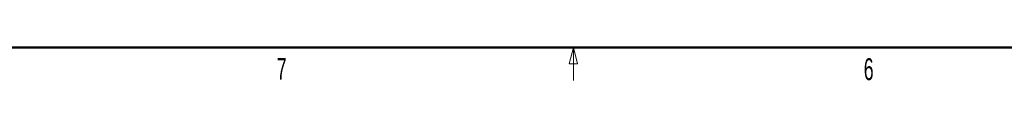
# Model space of a CAD drawing. Header units: millimetres. Extents: x 19 to 844, y 7 to 552.
# Tile 2 of 63: x 114.86 to 294.52, y 6.67 to 12.7. Entities that reach past the tile are written whole.
import ezdxf

# ---------------------------------------------------------------- set-up
doc = ezdxf.new("R2010")
doc.units = ezdxf.units.MM
doc.styles.add('SLDTEXTSTYLE0', font='TXT', dxfattribs={"width": 0.605})

msp = doc.modelspace()

# ---------------------------------------------------------------- linework, layer by layer
at = {"color": 7, "linetype": 'Continuous', "lineweight": 50}
msp.add_line((25.4, 12.7), (838.2, 12.7), dxfattribs=at)
at = {"color": 7, "linetype": 'Continuous', "lineweight": 18}
for p, q in [((215.9, 12.7), (215.15, 9.7)), ((215.9, 12.7), (215.9, 6.7)), ((215.9, 12.7), (216.65, 9.7)), ((216.65, 9.7), (215.15, 9.7))]:
    msp.add_line(p, q, dxfattribs=at)

# ---------------------------------------------------------------- texts
at = {"color": 7, "linetype": 'Continuous', "lineweight": 0, "char_height": 4, "attachment_point": 2, "style": 'SLDTEXTSTYLE0'}
for s, insert in [('7', (162.659, 10.802)), ('6', (269.772, 10.745))]:
    msp.add_mtext(s, dxfattribs=dict(at, insert=insert))

doc.saveas('drawing.dxf')
